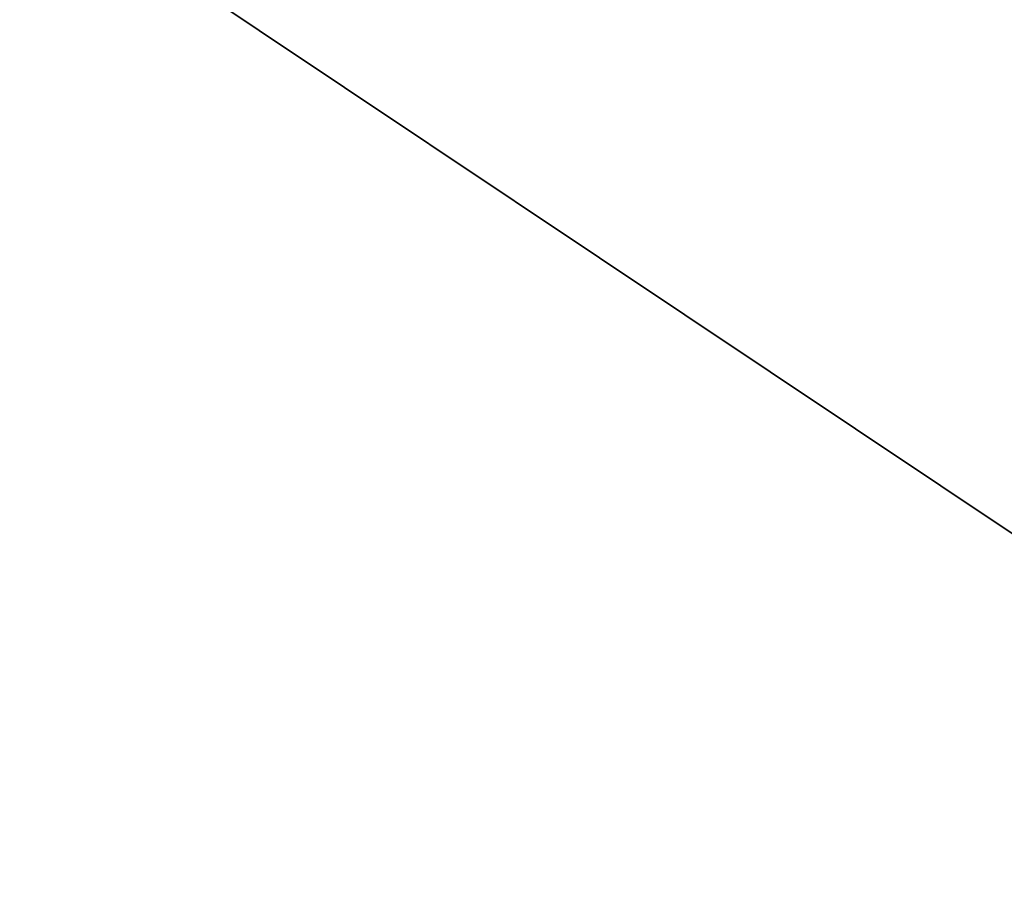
# Model space of a CAD drawing. Header units: millimetres. Extents: x -15 to 322, y -15 to 322.
# Tile 39 of 256: x 43.441 to 44.072, y 33.859 to 34.411. Entities that reach past the tile are written whole.
import ezdxf

# ---------------------------------------------------------------- set-up
doc = ezdxf.new("R2010")
doc.units = ezdxf.units.MM
doc.header["$LTSCALE"] = 25.4
doc.layers.get('0').update_dxf_attribs({"true_color": 0xff5454})

# ---------------------------------------------------------------- blocks, each defined once
blk = doc.blocks.new('AGNES-SQUARE-LED-8112-8108-8135-8138.STL')
at = {"color": 18, "true_color": 0x000000}
mesh = blk.add_polyface(dxfattribs=at)
corners = [(38.08496, 38.08496, 18.17887), (44.249, 33.96628, 9.18989), (38.08496, 38.08496, 9.18989), (44.249, 33.96628, 18.17887)]
mesh.append_faces([[corners[k] for k in face] for face in [(0, 1, 2), (1, 0, 3)]], dxfattribs={"vtx0": -1, "color": 18})
mesh = blk.add_polyface(dxfattribs=at)
corners = [(43.86632, 33.0424, 19.17887), (37.37785, 37.37785, 10.18989), (43.86632, 33.0424, 10.18989), (37.37785, 37.37785, 19.17887)]
mesh.append_faces([[corners[k] for k in face] for face in [(0, 1, 2), (1, 0, 3)]], dxfattribs={"vtx0": -1, "color": 18})
at = {"color": 7, "true_color": 0xffffff}
mesh = blk.add_polyface(dxfattribs=at)
corners = [(57.7035, 34.17443, -33.32676), (27.61486, -5.78254, -30.77465), (26.61292, -5.6594, -30.77467)]
mesh.append_faces([[corners[k] for k in face] for face in [(0, 1, 2)]], dxfattribs={"color": 7})
mesh = blk.add_polyface(dxfattribs=at)
corners = [(57.7035, 34.17443, -33.32676), (34.47811, -6.00864, -30.77451), (27.61486, -5.78254, -30.77465)]
mesh.append_faces([[corners[k] for k in face] for face in [(0, 1, 2)]], dxfattribs={"color": 7})
mesh = blk.add_polyface(dxfattribs=at)
corners = [(61.26089, 33.83422, -33.32649), (34.47811, -6.00864, -30.77451), (57.7035, 34.17443, -33.32676)]
mesh.append_faces([[corners[k] for k in face] for face in [(0, 1, 2)]], dxfattribs={"color": 7})

msp = doc.modelspace()

# ---------------------------------------------------------------- block references
at = {"color": 0}
msp.add_blockref('AGNES-SQUARE-LED-8112-8108-8135-8138.STL', (0, 0), dxfattribs=at)

doc.saveas('drawing.dxf')
